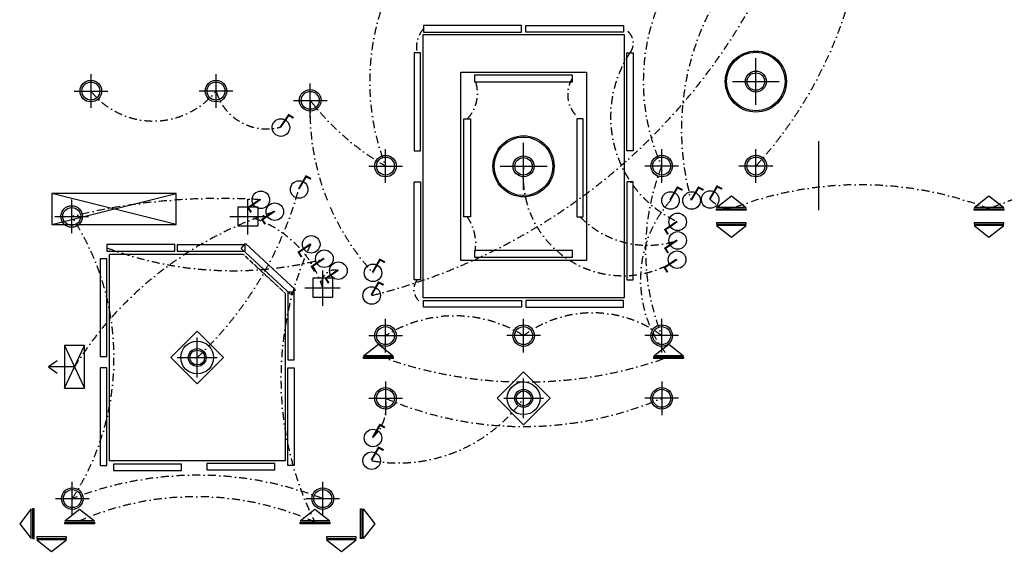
# Model space of a CAD drawing. Header units: millimetres. Extents: x 1882 to 33668, y 2304 to 31192.
# Tile 1 of 4: x 1911 to 17597, y 8187 to 16667. Entities that reach past the tile are written whole.
import ezdxf

# ---------------------------------------------------------------- set-up
doc = ezdxf.new("R2010")
doc.units = ezdxf.units.MM
doc.linetypes.add('DASHDOT2', pattern=[0.5, 0.25, -0.125, 0, -0.125])
doc.linetypes.add('HIDDEN', pattern=[0.375, 0.25, -0.125])
for name, color, linetype in [('AL_Elec - Wall Mounted Halogen 36 W', 7, 'Continuous'), ('Elec - Air Conditioner', 6, 'Continuous'), ('Elec - Cable Wires', 143, 'Continuous'), ('Elec - Chandelier', 11, 'Continuous'), ('Elec - Single Switch', 6, 'Continuous'), ('Elec - Spot Light', 6, 'Continuous'), ('Struc - Wall Lines', 2, 'Continuous')]:
    doc.layers.add(name, color=color, linetype=linetype)

msp = doc.modelspace()

# ---------------------------------------------------------------- linework, layer by layer
at = {"layer": 'AL_Elec - Wall Mounted Halogen 36 W'}
for p, q in [((3044, 15797), (3044, 15260)), ((5038, 15797), (5038, 15260)), ((6539, 15112), (6539, 15649)), ((2776, 15528), (3313, 15528)), ((5307, 15528), (4770, 15528)), ((6271, 15380), (6808, 15380)), ((7739, 14064), (7739, 14601)), ((12139, 14064), (12139, 14601)), ((13639, 14064), (13639, 14601)), ((7471, 14332), (8008, 14332)), ((12407, 14332), (11870, 14332)), ((13907, 14332), (13370, 14332)), ((2739, 13260), (2739, 13797)), ((2471, 13528), (3008, 13528)), ((7739, 11360), (7739, 11897)), ((9939, 11360), (9939, 11897)), ((12139, 11360), (12139, 11897)), ((7471, 11628), (8008, 11628)), ((10208, 11628), (9670, 11628)), ((12407, 11628), (11870, 11628)), ((7739, 10897), (7739, 10360)), ((12139, 10897), (12139, 10360)), ((7471, 10628), (8008, 10628)), ((12407, 10628), (11870, 10628)), ((2749, 8760), (2749, 9297)), ((6739, 8760), (6739, 9297)), ((2480, 9028), (3018, 9028)), ((6471, 9028), (7008, 9028))]:
    msp.add_line(p, q, dxfattribs=at)
for points in [[(8346, 16574), (8346, 16470), (9906, 16470), (9906, 16574)], [(11532, 16574), (11532, 16470), (9972, 16470), (9972, 16574)], [(8193, 14576), (8297, 14576), (8297, 16136), (8193, 16136)], [(11685, 14576), (11581, 14576), (11581, 16136), (11685, 16136)], [(9156, 15782), (9156, 15678), (10716, 15678), (10716, 15782)], [(9093, 13523), (8989, 13523), (8989, 15083), (9093, 15083)], [(10785, 13523), (10889, 13523), (10889, 15083), (10785, 15083)], [(8193, 14080), (8297, 14080), (8297, 12520), (8193, 12520)], [(11685, 14080), (11581, 14080), (11581, 12520), (11685, 12520)], [(13249, 13857), (13249, 13857), (13486, 13672), (13013, 13672)], [(17353, 13857), (17353, 13857), (17589, 13672), (17116, 13672)], [(13013, 13652), (13486, 13652), (13486, 13628), (13013, 13628)], [(17116, 13652), (17589, 13652), (17589, 13628), (17116, 13628)], [(13013, 13404), (13486, 13404), (13486, 13428), (13013, 13428)], [(13249, 13199), (13249, 13199), (13486, 13384), (13013, 13384)], [(17116, 13404), (17589, 13404), (17589, 13428), (17116, 13428)], [(17353, 13199), (17353, 13199), (17589, 13384), (17116, 13384)], [(9159, 12985), (9159, 12881), (10719, 12881), (10719, 12985)], [(3195, 11294), (3299, 11294), (3299, 12854), (3195, 12854)], [(8346, 12082), (8346, 12186), (9906, 12186), (9906, 12082)], [(11532, 12082), (11532, 12186), (9972, 12186), (9972, 12082)], [(2942, 10788), (2942, 11468), (2624, 11468), (2624, 10788)], [(7627, 11492), (7627, 11492), (7863, 11307), (7390, 11307)], [(12252, 11492), (12252, 11492), (12488, 11307), (12015, 11307)], [(7390, 11288), (7863, 11288), (7863, 11264), (7390, 11264)], [(12015, 11288), (12488, 11288), (12488, 11264), (12015, 11264)], [(3195, 9554), (3299, 9554), (3299, 11114), (3195, 11114)], [(6284, 9554), (6180, 9554), (6180, 11114), (6284, 11114)], [(1911, 8628), (1911, 8628), (2095, 8392), (2095, 8865)], [(2115, 8865), (2115, 8392), (2139, 8392), (2139, 8865)], [(2864, 8857), (2864, 8857), (3101, 8672), (2628, 8672)], [(6614, 8857), (6614, 8857), (6851, 8672), (6378, 8672)], [(7364, 8865), (7364, 8392), (7340, 8392), (7340, 8865)], [(7568, 8628), (7568, 8628), (7384, 8392), (7384, 8865)], [(2628, 8652), (3101, 8652), (3101, 8628), (2628, 8628)], [(6378, 8652), (6851, 8652), (6851, 8628), (6378, 8628)], [(2182, 8392), (2656, 8392), (2656, 8416), (2182, 8416)], [(2419, 8187), (2419, 8187), (2656, 8372), (2182, 8372)], [(6798, 8392), (7272, 8392), (7272, 8416), (6798, 8416)], [(7035, 8187), (7035, 8187), (7272, 8372), (6798, 8372)]]:
    msp.add_lwpolyline(points, close=True, dxfattribs=at)
at = {"layer": 'AL_Elec - Wall Mounted Halogen 36 W', "const_width": 31.2}
msp.add_lwpolyline([(6066, 14954), (6197, 15146), (6273, 15099)], dxfattribs=at)
at = {"layer": 'AL_Elec - Wall Mounted Halogen 36 W', "color": 30}
for points in [[(4739, 11699), (5160, 11278), (4739, 10857), (4319, 11278)], [(9939, 11049), (10360, 10628), (9939, 10207), (9519, 10628)]]:
    msp.add_lwpolyline(points, close=True, dxfattribs=at)
at = {"layer": 'AL_Elec - Wall Mounted Halogen 36 W'}
for points in [[(2624, 10788), (2942, 11468)], [(2624, 11468), (2942, 10788)], [(2507, 11227), (2372, 11128), (2507, 11030)], [(2783, 11128), (2372, 11128)]]:
    msp.add_lwpolyline(points, dxfattribs=at)
for centre, radius in [((3044, 15528), 172), ((5038, 15528), 172), ((3044, 15528), 143), ((5038, 15528), 143), ((6539, 15380), 172), ((6539, 15380), 143), ((6072, 14946), 140), ((7739, 14332), 172), ((7739, 14332), 143), ((12139, 14332), 172), ((12139, 14332), 143), ((13639, 14332), 172), ((13639, 14332), 143), ((2739, 13528), 172), ((2739, 13528), 143), ((7739, 11628), 172), ((7739, 11628), 143), ((9939, 11628), 172), ((9939, 11628), 143), ((12139, 11628), 172), ((12139, 11628), 143), ((7739, 10628), 172), ((7739, 10628), 143), ((12139, 10628), 172), ((12139, 10628), 143), ((2749, 9028), 172), ((2749, 9028), 143), ((6739, 9028), 172), ((6739, 9028), 143)]:
    msp.add_circle(centre, radius, dxfattribs=at)
at = {"layer": 'Elec - Air Conditioner'}
for p, q in [((4404, 13401), (2424, 13897)), ((2424, 13401), (4404, 13897)), ((4404, 13897), (2424, 13897)), ((2424, 13897), (2424, 13401)), ((4404, 13401), (4404, 13897)), ((2424, 13401), (4404, 13401))]:
    msp.add_line(p, q, dxfattribs=at)
at = {"layer": 'Elec - Cable Wires', "linetype": 'DASHDOT2', "ltscale": 500}
for centre, radius, start, end in [((16630, 14914), 4176, 143.7416, 195.6181), ((11207, 15680), 3720, 158.7578, 201.2422), ((5197, 21567), 9585, 284.0208, 331.7325), ((15098, 15680), 3252, 155.5147, 204.4853), ((8685, 18854), 6707, 317.6105, 344.2043), ((8646, 16237), 414, 136.4319, 194.194), ((11434, 16290), 252, 322.2815, 67.0925), ((13169, 15116), 1844, 146.4107, 245.1431), ((8601, 15495), 603, 316.8942, 22.9784), ((11123, 15472), 482, 147.5533, 233.6653), ((4041, 16328), 1278, 218.754, 321.246), ((5845, 15764), 840, 196.32, 285.2882), ((10366, 15214), 3830, 177.5112, 222.4385), ((9829, 17937), 4167, 217.8493, 239.8925), ((11520, 14172), 1589, 174.3624, 302.9626), ((15582, 12980), 3699, 158.5605, 201.4395), ((741, 15515), 5825, 313.3382, 344.5854), ((15301, 8337), 5697, 68.7851, 111.1083), ((5100, 4001), 9815, 86.1896, 103.9149), ((13260, 14138), 486, 223.1324, 268.7094), ((18425, 11490), 2405, 63.9971, 116.21), ((13708, 12519), 1907, 138.5181, 220.2236), ((-704, 11271), 4117, 326.9942, 33.2527), ((7747, 8026), 5854, 107.6255, 147.9987), ((5086, 11853), 1738, 17.8746, 74.6147), ((8428, 13094), 748, 347.5748, 34.9971), ((11918, 14582), 1513, 224.4209, 288.3498), ((5306, 18357), 5694, 249.3607, 284.8483), ((11180, 10941), 5107, 155.1317, 206.3717), ((6927, 12468), 205, 72.9175, 203.5373), ((8439, 12365), 249, 141.399, 247.9751), ((8839, 9864), 2079, 58.0549, 121.9451), ((11039, 10140), 1851, 53.535, 126.465), ((9966, 17619), 6731, 249.6606, 289.8484), ((7940, 12049), 2453, 260.113, 324.5943), ((7069, 10502), 682, 312.8797, 10.6641), ((9939, 15782), 5604, 246.886, 293.114), ((4744, 3887), 5515, 68.7894, 111.2106), ((4717, 4431), 4628, 65.794, 113.6005)]:
    msp.add_arc(centre, radius, start, end, dxfattribs=at)
at = {"layer": 'Elec - Chandelier', "color": 30}
for p, q in [((13639, 15307), (13639, 16053)), ((13266, 15680), (14012, 15680)), ((9938, 13955), (9938, 14701)), ((9565, 14328), (10312, 14328)), ((4739, 10961), (4739, 11595)), ((4422, 11278), (5056, 11278)), ((9939, 10311), (9939, 10945)), ((9622, 10628), (10256, 10628))]:
    msp.add_line(p, q, dxfattribs=at)
at = {"layer": 'Elec - Chandelier'}
for p, q in [((3299, 13081), (3299, 12977)), ((4382, 13081), (3299, 13081)), ((4382, 12977), (4382, 13081)), ((4417, 13077), (4417, 12973)), ((5501, 13077), (4417, 13077)), ((5437, 13019), (5508, 13096)), ((5501, 12973), (5501, 13077)), ((5508, 13096), (6302, 12358)), ((3299, 12977), (4382, 12977)), ((4417, 12973), (5501, 12973)), ((6231, 12282), (5437, 13019)), ((6284, 12323), (6180, 12323)), ((6180, 12323), (6180, 11239)), ((6302, 12358), (6231, 12282)), ((6284, 11239), (6284, 12323)), ((6180, 11239), (6284, 11239)), ((3404, 9579), (3404, 9475)), ((4487, 9579), (3404, 9579)), ((4487, 9475), (4487, 9579)), ((4890, 9590), (4890, 9486)), ((5973, 9590), (4890, 9590)), ((5973, 9486), (5973, 9590)), ((3404, 9475), (4487, 9475)), ((4890, 9486), (5973, 9486))]:
    msp.add_line(p, q, dxfattribs=at)
at = {"layer": 'Elec - Chandelier', "color": 30}
for centre, radius in [((13639, 15680), 487), ((13639, 15680), 467), ((13639, 15680), 167), ((13639, 15680), 139), ((9938, 14328), 487), ((9938, 14328), 467), ((9938, 14328), 167), ((9938, 14328), 139), ((4739, 11278), 261), ((4739, 11278), 142), ((4739, 11278), 118), ((9939, 10628), 261), ((9939, 10628), 142), ((9939, 10628), 118)]:
    msp.add_circle(centre, radius, dxfattribs=at)
at = {"layer": 'Elec - Single Switch', "const_width": 31.2}
for points in [[(6357, 13967), (6473, 14168), (6553, 14127)], [(12273, 13790), (12389, 13991), (12469, 13950)], [(12609, 13790), (12725, 13991), (12804, 13950)], [(12905, 13806), (13022, 14008), (13101, 13966)], [(5744, 13800), (5551, 13669), (5599, 13593)], [(5967, 13610), (5774, 13480), (5822, 13404)], [(12386, 13448), (12194, 13318), (12241, 13241)], [(6547, 13088), (6354, 12958), (6402, 12881)], [(12386, 13151), (12194, 13021), (12241, 12944)], [(6757, 12859), (6564, 12729), (6612, 12652)], [(7533, 12637), (7649, 12839), (7729, 12797)], [(12376, 12844), (12184, 12714), (12231, 12637)], [(6980, 12670), (6787, 12539), (6835, 12463)], [(7513, 12276), (7629, 12477), (7709, 12436)], [(7533, 10002), (7649, 10203), (7729, 10162)], [(7513, 9641), (7629, 9842), (7709, 9800)]]:
    msp.add_lwpolyline(points, dxfattribs=at)
at = {"layer": 'Elec - Single Switch'}
for centre in [(6363, 13959), (5752, 13794), (12279, 13782), (12615, 13782), (12911, 13798), (5975, 13605), (12394, 13443), (6555, 13083), (12394, 13146), (6765, 12854), (12384, 12839), (6988, 12664), (7539, 12629), (7519, 12268), (7539, 9994), (7519, 9633)]:
    msp.add_circle(centre, 140, dxfattribs=at)
at = {"layer": 'Elec - Spot Light'}
for p, q in [((5547, 13241), (5547, 13803)), ((5260, 13528), (5822, 13528)), ((6739, 12105), (6739, 12667)), ((6452, 12392), (7014, 12392))]:
    msp.add_line(p, q, dxfattribs=at)
for points in [[(5392, 13683), (5702, 13683), (5702, 13373), (5392, 13373)], [(6584, 12547), (6894, 12547), (6894, 12237), (6584, 12237)]]:
    msp.add_lwpolyline(points, close=True, dxfattribs=at)
at = {"layer": 'Struc - Wall Lines'}
for p, q in [((8339, 16428), (11539, 16428)), ((8339, 12228), (8339, 16428)), ((11539, 16428), (11539, 12228)), ((8939, 15828), (10939, 15828)), ((8939, 12828), (8939, 15828)), ((10939, 15828), (10939, 12828)), ((14639, 14728), (14639, 13628)), ((10939, 12828), (8939, 12828)), ((11539, 12228), (8339, 12228))]:
    msp.add_line(p, q, dxfattribs=at)
at = {"layer": 'Struc - Wall Lines', "linetype": 'HIDDEN', "ltscale": 10}
for p, q in [((3339, 12928), (5468, 12928)), ((3339, 9628), (3339, 12928)), ((5468, 12928), (6139, 12305)), ((6139, 12305), (6139, 9628)), ((6139, 9628), (3339, 9628))]:
    msp.add_line(p, q, dxfattribs=at)

doc.saveas('drawing.dxf')
